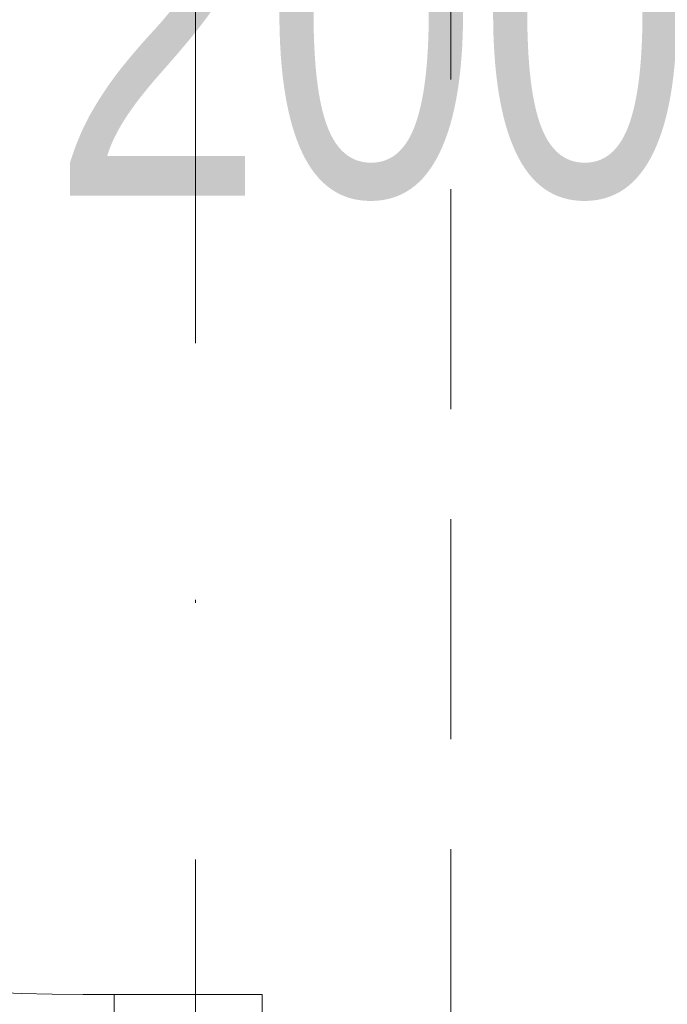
# Model space of a CAD drawing. Header units: inches. Extents: x 0 to 77643, y -44170 to 0.
# Tile 101 of 159: x 71999 to 72021, y -38240 to -38206. Entities that reach past the tile are written whole.
import ezdxf

# ---------------------------------------------------------------- set-up
doc = ezdxf.new("R2010")
doc.units = ezdxf.units.IN
doc.header["$MEASUREMENT"] = 0
doc.linetypes.add('DASHDOT', pattern=[1, 0.5, -0.25, 0, -0.25])
doc.linetypes.add('HIDDEN', pattern=[0.375, 0.25, -0.125])
doc.layers.get('0').update_dxf_attribs({"lineweight": 0})
for name, color, linetype, lineweight in [('p--drzwi', 125, 'Continuous', 0), ('p--opis drzwi', 252, 'Continuous', 0), ('p--osie konstr', 1, 'DASHDOT', 15), ('p--podciąg', 61, 'Continuous', 0)]:
    doc.layers.add(name, color=color, linetype=linetype, lineweight=lineweight)
doc.styles.add('STYL-1', font='arial.ttf', dxfattribs={"width": 0.75})

# ---------------------------------------------------------------- blocks, each defined once
blk = doc.blocks.new('drzwi-90-100')
for p, q in [((100, 2.525), (94.95, 2.525)), ((94.95, 2.525), (94.95, -2.525)), ((94.95, -2.525), (100, -2.525))]:
    blk.add_line(p, q)
blk.add_arc((10.8, 3.225), 84.153, 359.52334, 90.47666)

msp = doc.modelspace()

# ---------------------------------------------------------------- linework, layer by layer
at = {"layer": 'p--osie konstr', "linetype": 'DASHDOT', "ltscale": 35}
msp.add_line((72005.32132, -38357.57054), (72005.32132, -37773.87054), dxfattribs=at)
at = {"layer": 'p--podciąg', "linetype": 'HIDDEN', "ltscale": 30}
msp.add_line((72014.02132, -38144.42054), (72014.02132, -38244.42054), dxfattribs=at)

# ---------------------------------------------------------------- block references
at = {"layer": 'p--drzwi', "xscale": -1, "rotation": 89.99999999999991}
msp.add_blockref('drzwi-90-100', (72005.07132, -38144.42054), dxfattribs=at)

# ---------------------------------------------------------------- texts
at = {"layer": 'p--opis drzwi', "lineweight": 0, "insert": (72022.23257, -38178.80247), "char_height": 12.5, "width": 17.2394955, "attachment_point": 3, "style": 'STYL-1'}
msp.add_mtext('90\\P200', dxfattribs=at)

doc.saveas('drawing.dxf')
